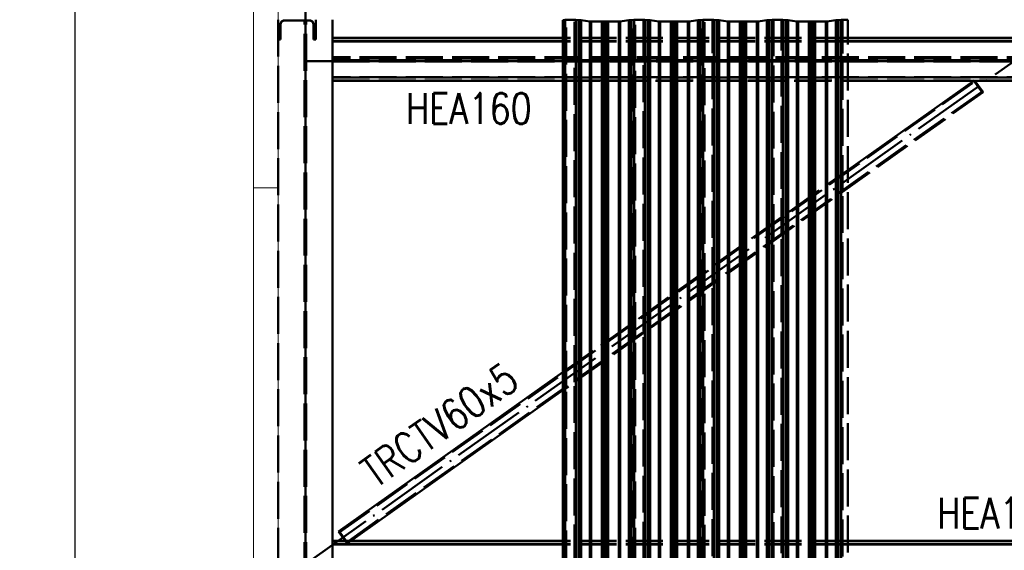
# Paper-space layout 'Layout1' of a CAD drawing. Extents: x -2 to 1033, y -36 to 596.
# Tile 57 of 126: x 335 to 415, y 387 to 430. Entities that reach past the tile are written whole.
import ezdxf

# ---------------------------------------------------------------- set-up
doc = ezdxf.new("R2010")
doc.units = 0
for name, pattern in [('ACAD_ISO02W100', [15, 12, -3]), ('ACAD_ISO04W100', [30.5, 24, -3, 0.5, -3]), ('HP_01_CER_B', [8, 5, -1, 1, -1])]:
    doc.linetypes.add(name, pattern=pattern)
doc.layers.get('0').update_dxf_attribs({"linetype": 'CONTINUOUS'})
doc.layers.get('DEFPOINTS').update_dxf_attribs({"color": 132, "linetype": 'CONTINUOUS'})
for name, color, linetype, lineweight in [('SS_KOTY', 3, 'CONTINUOUS', 25), ('SS_OSY_025', 7, 'HP_01_CER_B', 25), ('SS_PODKLADY_PANELY', 9, 'CONTINUOUS', 13), ('SS_POPIS_PROFILU', 13, 'CONTINUOUS', 25), ('SS_SLOUP ŠTÍTOVÝ', 183, 'CONTINUOUS', 50), ('SS_SLOUPY KRAJNÍ', 143, 'CONTINUOUS', 50), ('SS_VAZNICE', 123, 'CONTINUOUS', 50), ('SS_ZTUŽENÍ STŘECHA', 211, 'CONTINUOUS', 50)]:
    doc.layers.add(name, color=color, linetype=linetype, lineweight=lineweight)
doc.layers.add('SS_PLECHY', color=7, linetype='CONTINUOUS', lineweight=50, true_color=0xb47846)
doc.styles.add('ROMANS', font='romans.shx', dxfattribs={"width": 0.8})
doc.styles.add('romans.shx', font='romans.shx', dxfattribs={"height": 5})
doc.dimstyles.new('A-1_(2.5)_50AS', dxfattribs={"dimtxt": 2.5, "dimasz": 2, "dimexe": 1, "dimexo": 2, "dimgap": 0, "dimtad": 0, "dimdec": 1, "dimlfac": 50, "dimrnd": 1, "dimtxsty": 'ROMANS', "dimblk1": 'OBLIQUE', "dimblk2": 'OBLIQUE', "dimsah": 1, "dimcen": 2, "dimclrd": 256, "dimclre": 256, "dimclrt": 256, "dimadec": 1, "dimazin": 2, "dimtfac": 0.714286, "dimtdec": 1, "dimtmove": 0, "dimatfit": 3, "dimldrblk": 'OPEN', "dimfxl": 1, "dimtvp": 1.142857, "dimtfill": 1, "dimtolj": 1, "dimlwd": -1, "dimlwe": -1, "dimarcsym": 0})

# ---------------------------------------------------------------- blocks, each defined once
blk = doc.blocks.new('_Oblique')
at = {"color": 0, "linetype": 'ByBlock', "lineweight": -2}
blk.add_line((-0.5, -0.5), (0.5, 0.5), dxfattribs=at)
blk = doc.blocks.new('*D108')
at = {"layer": 'DEFPOINTS', "color": 0, "transparency": 16777216}
for p in [(339.851, 488.738), (358.529, 488.738), (358.529, 380.738)]:
    blk.add_point(p, dxfattribs=at)
at = {"layer": 'SS_KOTY', "transparency": 16777216}
for p, q in [((356.529, 488.738), (338.851, 488.738)), ((339.851, 380.738), (339.851, 488.738)), ((356.529, 380.738), (338.851, 380.738))]:
    blk.add_line(p, q, dxfattribs=at)
at = {"layer": 'SS_KOTY', "transparency": 16777216, "xscale": 2, "yscale": 2, "zscale": 2}
for p, rotation in [((339.851, 488.738), 90), ((339.851, 380.738), 270)]:
    blk.add_blockref('_Oblique', p, dxfattribs=dict(at, rotation=rotation))
at = {"layer": 'SS_KOTY', "transparency": 16777216, "insert": (336.994, 434.738), "char_height": 2.5, "attachment_point": 5, "rotation": 90, "style": 'ROMANS', "bg_fill": 3, "box_fill_scale": 1.1, "bg_fill_color": 256, "bg_fill_true_color": 13158600, "bg_fill_transparency": 0}
blk.add_mtext('\\A1;5400', dxfattribs=at)
blk = doc.blocks.new('_OPEN')
at = {"color": 0, "linetype": 'ByBlock'}
for p, q in [((-1, 0.167), (0, 0)), ((0, 0), (-1, -0.167)), ((0, 0), (-1, 0))]:
    blk.add_line(p, q, dxfattribs=at)

psp = doc.layouts.get("Layout1")

# ---------------------------------------------------------------- linework, layer by layer
at = {"layer": 'SS_PLECHY', "color": 5, "linetype": 'Continuous', "ltscale": 0.25}
for p, q in [((379.5896, 429.9324), (379.4272, 429.9093)), ((379.4439, 429.9083), (379.4272, 429.9093)), ((379.4272, 429.9093), (379.4272, 339.9532)), ((379.6063, 429.9313), (379.4439, 429.9083)), ((379.4439, 429.9083), (379.4439, 339.9522)), ((379.6063, 429.9313), (379.6063, 339.9753)), ((380.369, 429.936), (379.6981, 429.936)), ((380.6725, 429.9013), (380.4608, 429.9313)), ((380.4608, 429.9313), (380.4608, 339.9753)), ((380.6892, 429.9023), (380.4775, 429.9324)), ((380.6725, 429.9013), (380.6725, 339.9452)), ((380.8521, 429.8906), (380.7195, 429.8973)), ((380.7195, 429.8973), (380.7195, 339.9412)), ((380.8616, 429.8922), (380.7289, 429.8989)), ((380.8521, 429.8906), (380.8521, 339.9345)), ((381.5986, 429.7868), (380.8919, 429.8872)), ((380.8919, 429.8872), (380.8919, 339.9311)), ((381.6153, 429.7879), (380.9086, 429.8882)), ((381.5986, 429.7868), (381.5986, 339.8307)), ((382.585, 429.7832), (381.7071, 429.7832)), ((382.585, 429.7814), (381.7071, 429.7814)), ((381.7071, 429.7814), (381.7071, 339.8253)), ((382.585, 429.7814), (382.585, 339.8253)), ((382.7585, 429.7923), (382.6477, 429.7851)), ((382.7699, 429.7907), (382.6591, 429.7835)), ((382.6591, 429.7835), (382.6591, 339.8274)), ((382.7699, 429.7907), (382.7699, 339.8346)), ((383.006, 429.7835), (382.8952, 429.7907)), ((382.8952, 429.7907), (382.8952, 339.8346)), ((383.0174, 429.7851), (382.9065, 429.7923)), ((383.006, 429.7835), (383.006, 339.8274)), ((383.958, 429.7832), (383.08, 429.7832)), ((383.958, 429.7814), (383.08, 429.7814)), ((383.08, 429.7814), (383.08, 339.8253)), ((383.958, 429.7814), (383.958, 339.8253)), ((384.7565, 429.8882), (384.0498, 429.7879)), ((384.7732, 429.8872), (384.0665, 429.7868)), ((384.0665, 429.7868), (384.0665, 339.8307)), ((384.7732, 429.8872), (384.7732, 339.9311)), ((384.9361, 429.8989), (384.8035, 429.8922)), ((384.9456, 429.8973), (384.8129, 429.8906)), ((384.8129, 429.8906), (384.8129, 339.9345)), ((384.9456, 429.8973), (384.9456, 339.9412)), ((385.1876, 429.9324), (384.9759, 429.9023)), ((385.2043, 429.9313), (384.9926, 429.9013)), ((384.9926, 429.9013), (384.9926, 339.9452)), ((385.2043, 429.9313), (385.2043, 339.9753)), ((385.967, 429.936), (385.2961, 429.936)), ((386.2705, 429.9013), (386.0588, 429.9313)), ((386.0588, 429.9313), (386.0588, 339.9753)), ((386.2872, 429.9023), (386.0755, 429.9324)), ((386.2705, 429.9013), (386.2705, 339.9452)), ((386.4501, 429.8906), (386.3175, 429.8973)), ((386.3175, 429.8973), (386.3175, 339.9412)), ((386.4596, 429.8922), (386.3269, 429.8989)), ((386.4501, 429.8906), (386.4501, 339.9345)), ((387.1966, 429.7868), (386.4899, 429.8872)), ((386.4899, 429.8872), (386.4899, 339.9311)), ((387.2133, 429.7879), (386.5066, 429.8882)), ((387.1966, 429.7868), (387.1966, 339.8307)), ((388.183, 429.7832), (387.3051, 429.7832)), ((388.183, 429.7814), (387.3051, 429.7814)), ((387.3051, 429.7814), (387.3051, 339.8253)), ((388.183, 429.7814), (388.183, 339.8253)), ((388.3565, 429.7923), (388.2457, 429.7851)), ((388.3679, 429.7907), (388.2571, 429.7835)), ((388.2571, 429.7835), (388.2571, 339.8274)), ((388.3679, 429.7907), (388.3679, 339.8346)), ((388.604, 429.7835), (388.4932, 429.7907)), ((388.4932, 429.7907), (388.4932, 339.8346)), ((388.6154, 429.7851), (388.5045, 429.7923)), ((388.604, 429.7835), (388.604, 339.8274)), ((389.556, 429.7832), (388.678, 429.7832)), ((389.556, 429.7814), (388.678, 429.7814)), ((388.678, 429.7814), (388.678, 339.8253)), ((389.556, 429.7814), (389.556, 339.8253)), ((390.3545, 429.8882), (389.6478, 429.7879)), ((390.3712, 429.8872), (389.6645, 429.7868)), ((389.6645, 429.7868), (389.6645, 339.8307)), ((390.3712, 429.8872), (390.3712, 339.9311)), ((390.5341, 429.8989), (390.4015, 429.8922)), ((390.5436, 429.8973), (390.4109, 429.8906)), ((390.4109, 429.8906), (390.4109, 339.9345)), ((390.5436, 429.8973), (390.5436, 339.9412)), ((390.7856, 429.9324), (390.5739, 429.9023)), ((390.8023, 429.9313), (390.5906, 429.9013)), ((390.5906, 429.9013), (390.5906, 339.9452)), ((390.8023, 429.9313), (390.8023, 339.9753)), ((391.565, 429.936), (390.8941, 429.936)), ((391.8685, 429.9013), (391.6568, 429.9313)), ((391.6568, 429.9313), (391.6568, 339.9753)), ((391.8852, 429.9023), (391.6735, 429.9324)), ((391.8685, 429.9013), (391.8685, 339.9452)), ((392.0481, 429.8906), (391.9155, 429.8973)), ((391.9155, 429.8973), (391.9155, 339.9412)), ((392.0576, 429.8922), (391.9249, 429.8989)), ((392.0481, 429.8906), (392.0481, 339.9345)), ((392.7946, 429.7868), (392.0879, 429.8872)), ((392.0879, 429.8872), (392.0879, 339.9311)), ((392.8113, 429.7879), (392.1046, 429.8882)), ((392.7946, 429.7868), (392.7946, 339.8307)), ((393.781, 429.7832), (392.9031, 429.7832)), ((393.781, 429.7814), (392.9031, 429.7814)), ((392.9031, 429.7814), (392.9031, 339.8253)), ((393.781, 429.7814), (393.781, 339.8253)), ((393.9545, 429.7923), (393.8437, 429.7851)), ((393.9659, 429.7907), (393.8551, 429.7835)), ((393.8551, 429.7835), (393.8551, 339.8274)), ((393.9659, 429.7907), (393.9659, 339.8346)), ((394.202, 429.7835), (394.0912, 429.7907)), ((394.0912, 429.7907), (394.0912, 339.8346)), ((394.2134, 429.7851), (394.1025, 429.7923)), ((394.202, 429.7835), (394.202, 339.8274)), ((395.154, 429.7832), (394.276, 429.7832)), ((395.154, 429.7814), (394.276, 429.7814)), ((394.276, 429.7814), (394.276, 339.8253)), ((395.154, 429.7814), (395.154, 339.8253)), ((395.9525, 429.8882), (395.2458, 429.7879)), ((395.9692, 429.8872), (395.2625, 429.7868)), ((395.2625, 429.7868), (395.2625, 339.8307)), ((395.9692, 429.8872), (395.9692, 339.9311)), ((396.1321, 429.8989), (395.9995, 429.8922)), ((396.1416, 429.8973), (396.0089, 429.8906)), ((396.0089, 429.8906), (396.0089, 339.9345)), ((396.1416, 429.8973), (396.1416, 339.9412)), ((396.3836, 429.9324), (396.1719, 429.9023)), ((396.4003, 429.9313), (396.1886, 429.9013)), ((396.1886, 429.9013), (396.1886, 339.9452)), ((396.4003, 429.9313), (396.4003, 339.9753)), ((397.163, 429.936), (396.4921, 429.936)), ((397.4665, 429.9013), (397.2548, 429.9313)), ((397.2548, 429.9313), (397.2548, 339.9753)), ((397.4832, 429.9023), (397.2715, 429.9324)), ((397.4665, 429.9013), (397.4665, 339.9452)), ((397.6461, 429.8906), (397.5135, 429.8973)), ((397.5135, 429.8973), (397.5135, 339.9412)), ((397.6556, 429.8922), (397.5229, 429.8989)), ((397.6461, 429.8906), (397.6461, 339.9345)), ((398.3926, 429.7868), (397.6859, 429.8872)), ((397.6859, 429.8872), (397.6859, 339.9311)), ((398.4093, 429.7879), (397.7026, 429.8882)), ((398.3926, 429.7868), (398.3926, 339.8307)), ((399.379, 429.7832), (398.5011, 429.7832)), ((399.379, 429.7814), (398.5011, 429.7814)), ((398.5011, 429.7814), (398.5011, 339.8253)), ((399.379, 429.7814), (399.379, 339.8253)), ((399.5525, 429.7923), (399.4417, 429.7851)), ((399.5639, 429.7907), (399.4531, 429.7835)), ((399.4531, 429.7835), (399.4531, 339.8274)), ((399.5639, 429.7907), (399.5639, 339.8346)), ((399.8, 429.7835), (399.6892, 429.7907)), ((399.6892, 429.7907), (399.6892, 339.8346)), ((399.8114, 429.7851), (399.7005, 429.7923)), ((399.8, 429.7835), (399.8, 339.8274)), ((400.752, 429.7832), (399.874, 429.7832)), ((400.752, 429.7814), (399.874, 429.7814)), ((399.874, 429.7814), (399.874, 339.8253)), ((400.752, 429.7814), (400.752, 339.8253)), ((401.5505, 429.8882), (400.8438, 429.7879)), ((401.5672, 429.8872), (400.8605, 429.7868)), ((400.8605, 429.7868), (400.8605, 339.8307)), ((401.5672, 429.8872), (401.5672, 339.9311)), ((401.7301, 429.8989), (401.5975, 429.8922)), ((401.7396, 429.8973), (401.6069, 429.8906)), ((401.6069, 429.8906), (401.6069, 339.9345)), ((401.7396, 429.8973), (401.7396, 339.9412)), ((401.9816, 429.9324), (401.7699, 429.9023)), ((401.9983, 429.9313), (401.7866, 429.9013)), ((401.7866, 429.9013), (401.7866, 339.9452)), ((401.9983, 429.9313), (401.9983, 339.9753)), ((402.5255, 429.936), (402.0901, 429.936)), ((402.5255, 429.936), (402.5255, 429.9378))]:
    psp.add_line(p, q, dxfattribs=at)
at = {"layer": 'SS_PLECHY', "color": 5, "linetype": 'ACAD_ISO02W100', "ltscale": 0.25}
for p, q in [((379.5896, 339.9763), (379.5896, 429.9324)), ((379.6981, 429.936), (379.6981, 429.9378)), ((379.6981, 400.0498), (379.6981, 429.936)), ((380.369, 429.936), (380.369, 429.9378)), ((380.369, 400.526), (380.369, 429.936)), ((380.4775, 339.9763), (380.4775, 429.9324)), ((380.6892, 339.9462), (380.6892, 429.9023)), ((380.7289, 339.9428), (380.7289, 429.8989)), ((380.8616, 339.9361), (380.8616, 429.8922)), ((380.9086, 339.9321), (380.9086, 429.8882)), ((381.6153, 339.8318), (381.6153, 429.7879)), ((381.7071, 429.7832), (381.7071, 429.7814)), ((382.585, 429.7832), (382.585, 429.7814)), ((382.6477, 339.829), (382.6477, 429.7851)), ((382.7585, 339.8362), (382.7585, 429.7923)), ((382.9065, 339.8362), (382.9065, 429.7923)), ((383.0174, 339.829), (383.0174, 429.7851)), ((383.08, 429.7832), (383.08, 429.7814)), ((383.958, 429.7832), (383.958, 429.7814)), ((384.0498, 339.8318), (384.0498, 429.7879)), ((384.7565, 339.9321), (384.7565, 429.8882)), ((384.8035, 339.9361), (384.8035, 429.8922)), ((384.9361, 339.9428), (384.9361, 429.8989)), ((384.9759, 339.9462), (384.9759, 429.9023)), ((385.1876, 339.9763), (385.1876, 429.9324)), ((385.2961, 429.936), (385.2961, 429.9378)), ((385.2961, 404.0239), (385.2961, 429.936)), ((385.967, 429.936), (385.967, 429.9378)), ((385.967, 404.5001), (385.967, 429.936)), ((386.0755, 339.9763), (386.0755, 429.9324)), ((386.2872, 339.9462), (386.2872, 429.9023)), ((386.3269, 339.9428), (386.3269, 429.8989)), ((386.4596, 339.9361), (386.4596, 429.8922)), ((386.5066, 339.9321), (386.5066, 429.8882)), ((387.2133, 339.8318), (387.2133, 429.7879)), ((387.3051, 429.7832), (387.3051, 429.7814)), ((388.183, 429.7832), (388.183, 429.7814)), ((388.2457, 339.829), (388.2457, 429.7851)), ((388.3565, 339.8362), (388.3565, 429.7923)), ((388.5045, 339.8362), (388.5045, 429.7923)), ((388.6154, 339.829), (388.6154, 429.7851)), ((388.678, 429.7832), (388.678, 429.7814)), ((389.556, 429.7832), (389.556, 429.7814)), ((389.6478, 339.8318), (389.6478, 429.7879)), ((390.3545, 339.9321), (390.3545, 429.8882)), ((390.4015, 339.9361), (390.4015, 429.8922)), ((390.5341, 339.9428), (390.5341, 429.8989)), ((390.5739, 339.9462), (390.5739, 429.9023)), ((390.7856, 339.9763), (390.7856, 429.9324)), ((390.8941, 429.936), (390.8941, 429.9378)), ((390.8941, 407.9979), (390.8941, 429.936)), ((391.565, 429.936), (391.565, 429.9378)), ((391.565, 408.4741), (391.565, 429.936)), ((391.6735, 339.9763), (391.6735, 429.9324)), ((391.8852, 339.9462), (391.8852, 429.9023)), ((391.9249, 339.9428), (391.9249, 429.8989)), ((392.0576, 339.9361), (392.0576, 429.8922)), ((392.1046, 339.9321), (392.1046, 429.8882)), ((392.8113, 339.8318), (392.8113, 429.7879)), ((392.9031, 429.7832), (392.9031, 429.7814)), ((393.781, 429.7832), (393.781, 429.7814)), ((393.8437, 339.829), (393.8437, 429.7851)), ((393.9545, 339.8362), (393.9545, 429.7923)), ((394.1025, 339.8362), (394.1025, 429.7923)), ((394.2134, 339.829), (394.2134, 429.7851)), ((394.276, 429.7832), (394.276, 429.7814)), ((395.154, 429.7832), (395.154, 429.7814)), ((395.2458, 339.8318), (395.2458, 429.7879)), ((395.9525, 339.9321), (395.9525, 429.8882)), ((395.9995, 339.9361), (395.9995, 429.8922)), ((396.1321, 339.9428), (396.1321, 429.8989)), ((396.1719, 339.9462), (396.1719, 429.9023)), ((396.3836, 339.9763), (396.3836, 429.9324)), ((396.4921, 429.936), (396.4921, 429.9378)), ((396.4921, 411.972), (396.4921, 429.936)), ((397.163, 429.936), (397.163, 429.9378)), ((397.163, 412.4482), (397.163, 429.936)), ((397.2715, 339.9763), (397.2715, 429.9324)), ((397.4832, 339.9462), (397.4832, 429.9023)), ((397.5229, 339.9428), (397.5229, 429.8989)), ((397.6556, 339.9361), (397.6556, 429.8922)), ((397.7026, 339.9321), (397.7026, 429.8882)), ((398.4093, 339.8318), (398.4093, 429.7879)), ((398.5011, 429.7832), (398.5011, 429.7814)), ((399.379, 429.7832), (399.379, 429.7814)), ((399.4417, 339.829), (399.4417, 429.7851)), ((399.5525, 339.8362), (399.5525, 429.7923)), ((399.7005, 339.8362), (399.7005, 429.7923)), ((399.8114, 339.829), (399.8114, 429.7851)), ((399.874, 429.7832), (399.874, 429.7814)), ((400.752, 429.7832), (400.752, 429.7814)), ((400.8438, 339.8318), (400.8438, 429.7879)), ((401.5505, 339.9321), (401.5505, 429.8882)), ((401.5975, 339.9361), (401.5975, 429.8922)), ((401.7301, 339.9428), (401.7301, 429.8989)), ((401.7699, 339.9462), (401.7699, 429.9023)), ((401.9816, 339.9763), (401.9816, 429.9324)), ((402.0901, 429.936), (402.0901, 429.9378)), ((402.0901, 415.946), (402.0901, 429.936)), ((402.5255, 375.4355), (402.5255, 429.936)), ((402.0901, 375.1264), (402.0901, 415.946)), ((397.163, 371.6286), (397.163, 412.4482)), ((396.4921, 371.1524), (396.4921, 411.972)), ((391.565, 367.6545), (391.565, 408.4741)), ((390.8941, 367.1783), (390.8941, 407.9979)), ((385.967, 363.6805), (385.967, 404.5001)), ((385.2961, 363.2043), (385.2961, 404.0239)), ((380.369, 359.7064), (380.369, 400.526)), ((379.6981, 359.2302), (379.6981, 400.0498))]:
    psp.add_line(p, q, dxfattribs=at)
at = {"layer": 'SS_PLECHY', "color": 5, "linetype": 'Continuous', "ltscale": 0.25, "extrusion": (-9.24557e-12, 0.9956, 0.093704)}
psp.add_arc((-379.6981, -40.2856, 428.034), 0.13, 270, 326.575189, dxfattribs=at)
at = {"layer": 'SS_PLECHY', "color": 5, "linetype": 'Continuous', "ltscale": 0.25, "extrusion": (-1.08412e-11, 0.9956, 0.093704)}
psp.add_arc((-379.6981, -40.2856, 428.034), 0.11, 270, 326.575189, dxfattribs=at)
at = {"layer": 'SS_PLECHY', "color": 5, "linetype": 'Continuous', "ltscale": 0.25, "extrusion": (4.83128e-12, 0.9956, 0.093704)}
psp.add_arc((-380.369, -40.2856, 428.034), 0.13, 213.424811, 270, dxfattribs=at)
at = {"layer": 'SS_PLECHY', "color": 5, "linetype": 'Continuous', "ltscale": 0.25, "extrusion": (5.35407e-12, 0.9956, 0.093704)}
psp.add_arc((-380.369, -40.2856, 428.034), 0.11, 213.424811, 270, dxfattribs=at)
at = {"layer": 'SS_PLECHY', "color": 5, "linetype": 'Continuous', "ltscale": 0.25, "extrusion": (7.55779e-12, -0.9956, -0.093704)}
psp.add_arc((380.781, -40.2839, -428.0164), 0.13, 118.264004, 146.575189, dxfattribs=at)
at = {"layer": 'SS_PLECHY', "color": 5, "linetype": 'Continuous', "ltscale": 0.25, "extrusion": (9.08712e-12, -0.9956, -0.093704)}
psp.add_arc((380.781, -40.2839, -428.0164), 0.11, 118.264004, 146.575189, dxfattribs=at)
at = {"layer": 'SS_PLECHY', "color": 5, "linetype": 'Continuous', "ltscale": 0.25, "extrusion": (6.48651e-12, 0.9956, 0.093704)}
psp.add_arc((-380.8001, -40.2814, 427.9901), 0.11, 213.424811, 241.735996, dxfattribs=at)
at = {"layer": 'SS_PLECHY', "color": 5, "linetype": 'Continuous', "ltscale": 0.25, "extrusion": (5.80129e-12, 0.9956, 0.093704)}
psp.add_arc((-380.8001, -40.2814, 427.9901), 0.13, 213.424811, 241.735996, dxfattribs=at)
at = {"layer": 'SS_PLECHY', "color": 5, "linetype": 'Continuous', "ltscale": 0.25, "extrusion": (3.44127e-12, -0.9956, -0.093704)}
psp.add_arc((381.7071, -40.2732, -427.9025), 0.13, 90, 146.575189, dxfattribs=at)
at = {"layer": 'SS_PLECHY', "color": 5, "linetype": 'Continuous', "ltscale": 0.25, "extrusion": (4.67097e-12, -0.9956, -0.093704)}
psp.add_arc((381.7071, -40.2732, -427.9025), 0.11, 90, 146.575189, dxfattribs=at)
at = {"layer": 'SS_PLECHY', "color": 5, "linetype": 'Continuous', "ltscale": 0.25, "extrusion": (-1.78243e-12, -0.9956, -0.093704)}
psp.add_arc((382.585, -40.2732, -427.9025), 0.11, 55.299117, 90, dxfattribs=at)
at = {"layer": 'SS_PLECHY', "color": 5, "linetype": 'Continuous', "ltscale": 0.25, "extrusion": (-9.11217e-13, -0.9956, -0.093704)}
psp.add_arc((382.585, -40.2732, -427.9025), 0.13, 55.299117, 90, dxfattribs=at)
at = {"layer": 'SS_PLECHY', "color": 5, "linetype": 'Continuous', "ltscale": 0.25, "extrusion": (-1.02312e-12, 0.9956, 0.093704)}
psp.add_arc((-382.8325, -40.2721, 427.8913), 0.13, 235.299117, 304.700883, dxfattribs=at)
at = {"layer": 'SS_PLECHY', "color": 5, "linetype": 'Continuous', "ltscale": 0.25, "extrusion": (-1.21954e-12, 0.9956, 0.093704)}
psp.add_arc((-382.8325, -40.2721, 427.8913), 0.11, 235.299117, 304.700883, dxfattribs=at)
at = {"layer": 'SS_PLECHY', "color": 5, "linetype": 'Continuous', "ltscale": 0.25, "extrusion": (8.20082e-13, -0.9956, -0.093704)}
psp.add_arc((383.08, -40.2732, -427.9025), 0.13, 90, 124.700883, dxfattribs=at)
at = {"layer": 'SS_PLECHY', "color": 5, "linetype": 'Continuous', "ltscale": 0.25, "extrusion": (1.7207e-12, -0.9956, -0.093704)}
psp.add_arc((383.08, -40.2732, -427.9025), 0.11, 90, 124.700883, dxfattribs=at)
at = {"layer": 'SS_PLECHY', "color": 5, "linetype": 'Continuous', "ltscale": 0.25, "extrusion": (-1.77142e-12, -0.9956, -0.093704)}
psp.add_arc((383.958, -40.2732, -427.9025), 0.11, 33.424811, 90, dxfattribs=at)
at = {"layer": 'SS_PLECHY', "color": 5, "linetype": 'Continuous', "ltscale": 0.25, "extrusion": (-1.395e-12, -0.9956, -0.093704)}
psp.add_arc((383.958, -40.2732, -427.9025), 0.13, 33.424811, 90, dxfattribs=at)
at = {"layer": 'SS_PLECHY', "color": 5, "linetype": 'Continuous', "ltscale": 0.25, "extrusion": (-4.80356e-12, 0.9956, 0.093704)}
psp.add_arc((-384.865, -40.2814, 427.9901), 0.13, 298.264004, 326.575189, dxfattribs=at)
at = {"layer": 'SS_PLECHY', "color": 5, "linetype": 'Continuous', "ltscale": 0.25, "extrusion": (-5.67409e-12, 0.9956, 0.093704)}
psp.add_arc((-384.865, -40.2814, 427.9901), 0.11, 298.264004, 326.575189, dxfattribs=at)
at = {"layer": 'SS_PLECHY', "color": 5, "linetype": 'Continuous', "ltscale": 0.25, "extrusion": (-4.82676e-12, -0.9956, -0.093704)}
psp.add_arc((384.8841, -40.2839, -428.0164), 0.11, 33.424811, 61.735996, dxfattribs=at)
at = {"layer": 'SS_PLECHY', "color": 5, "linetype": 'Continuous', "ltscale": 0.25, "extrusion": (-4.57974e-12, -0.9956, -0.093704)}
psp.add_arc((384.8841, -40.2839, -428.0164), 0.13, 33.424811, 61.735996, dxfattribs=at)
at = {"layer": 'SS_PLECHY', "color": 5, "linetype": 'Continuous', "ltscale": 0.25, "extrusion": (-5.96025e-12, 0.9956, 0.093704)}
psp.add_arc((-385.2961, -40.2856, 428.034), 0.13, 270, 326.575189, dxfattribs=at)
at = {"layer": 'SS_PLECHY', "color": 5, "linetype": 'Continuous', "ltscale": 0.25, "extrusion": (-6.95852e-12, 0.9956, 0.093704)}
psp.add_arc((-385.2961, -40.2856, 428.034), 0.11, 270, 326.575189, dxfattribs=at)
at = {"layer": 'SS_PLECHY', "color": 5, "linetype": 'Continuous', "ltscale": 0.25, "extrusion": (3.08935e-12, 0.9956, 0.093704)}
psp.add_arc((-385.967, -40.2856, 428.034), 0.13, 213.424811, 270, dxfattribs=at)
at = {"layer": 'SS_PLECHY', "color": 5, "linetype": 'Continuous', "ltscale": 0.25, "extrusion": (3.28899e-12, 0.9956, 0.093704)}
psp.add_arc((-385.967, -40.2856, 428.034), 0.11, 213.424811, 270, dxfattribs=at)
at = {"layer": 'SS_PLECHY', "color": 5, "linetype": 'Continuous', "ltscale": 0.25, "extrusion": (4.27247e-12, -0.9956, -0.093704)}
psp.add_arc((386.379, -40.2839, -428.0164), 0.13, 118.264004, 146.575189, dxfattribs=at)
at = {"layer": 'SS_PLECHY', "color": 5, "linetype": 'Continuous', "ltscale": 0.25, "extrusion": (5.20449e-12, -0.9956, -0.093704)}
psp.add_arc((386.379, -40.2839, -428.0164), 0.11, 118.264004, 146.575189, dxfattribs=at)
at = {"layer": 'SS_PLECHY', "color": 5, "linetype": 'Continuous', "ltscale": 0.25, "extrusion": (3.47977e-12, 0.9956, 0.093704)}
psp.add_arc((-386.3981, -40.2814, 427.9901), 0.11, 213.424811, 241.735996, dxfattribs=at)
at = {"layer": 'SS_PLECHY', "color": 5, "linetype": 'Continuous', "ltscale": 0.25, "extrusion": (3.25708e-12, 0.9956, 0.093704)}
psp.add_arc((-386.3981, -40.2814, 427.9901), 0.13, 213.424811, 241.735996, dxfattribs=at)
at = {"layer": 'SS_PLECHY', "color": 5, "linetype": 'Continuous', "ltscale": 0.25, "extrusion": (1.55946e-13, -0.9956, -0.093704)}
psp.add_arc((387.3051, -40.2732, -427.9025), 0.13, 90, 146.575189, dxfattribs=at)
at = {"layer": 'SS_PLECHY', "color": 5, "linetype": 'Continuous', "ltscale": 0.25, "extrusion": (7.88342e-13, -0.9956, -0.093704)}
psp.add_arc((387.3051, -40.2732, -427.9025), 0.11, 90, 146.575189, dxfattribs=at)
at = {"layer": 'SS_PLECHY', "color": 5, "linetype": 'Continuous', "ltscale": 0.25, "extrusion": (-2.7621e-13, -0.9956, -0.093704)}
psp.add_arc((388.183, -40.2732, -427.9025), 0.11, 55.299117, 90, dxfattribs=at)
at = {"layer": 'SS_PLECHY', "color": 5, "linetype": 'Continuous', "ltscale": 0.25, "extrusion": (3.63246e-13, -0.9956, -0.093704)}
psp.add_arc((388.183, -40.2732, -427.9025), 0.13, 55.299117, 90, dxfattribs=at)
at = {"layer": 'SS_PLECHY', "color": 5, "linetype": 'Continuous', "ltscale": 0.25, "extrusion": (-1.53005e-13, 0.9956, 0.093704)}
psp.add_arc((-388.4305, -40.2721, 427.8913), 0.13, 235.299117, 304.700883, dxfattribs=at)
at = {"layer": 'SS_PLECHY', "color": 5, "linetype": 'Continuous', "ltscale": 0.25, "extrusion": (5.31636e-13, 0.9956, 0.093704)}
psp.add_arc((-388.4305, -40.2721, 427.8913), 0.11, 235.299117, 304.700883, dxfattribs=at)
at = {"layer": 'SS_PLECHY', "color": 5, "linetype": 'Continuous', "ltscale": 0.25, "extrusion": (-1.20196e-13, -0.9956, -0.093704)}
psp.add_arc((388.678, -40.2732, -427.9025), 0.13, 90, 124.700883, dxfattribs=at)
at = {"layer": 'SS_PLECHY', "color": 5, "linetype": 'Continuous', "ltscale": 0.25, "extrusion": (-3.06897e-13, -0.9956, -0.093704)}
psp.add_arc((388.678, -40.2732, -427.9025), 0.11, 90, 124.700883, dxfattribs=at)
at = {"layer": 'SS_PLECHY', "color": 5, "linetype": 'Continuous', "ltscale": 0.25, "extrusion": (2.93651e-13, -0.9956, -0.093704)}
psp.add_arc((389.556, -40.2732, -427.9025), 0.11, 33.424811, 90, dxfattribs=at)
at = {"layer": 'SS_PLECHY', "color": 5, "linetype": 'Continuous', "ltscale": 0.25, "extrusion": (3.52384e-13, -0.9956, -0.093704)}
psp.add_arc((389.556, -40.2732, -427.9025), 0.13, 33.424811, 90, dxfattribs=at)
at = {"layer": 'SS_PLECHY', "color": 5, "linetype": 'Continuous', "ltscale": 0.25, "extrusion": (-1.51829e-12, 0.9956, 0.093704)}
psp.add_arc((-390.463, -40.2814, 427.9901), 0.13, 298.264004, 326.575189, dxfattribs=at)
at = {"layer": 'SS_PLECHY', "color": 5, "linetype": 'Continuous', "ltscale": 0.25, "extrusion": (-1.84607e-12, 0.9956, 0.093704)}
psp.add_arc((-390.463, -40.2814, 427.9901), 0.11, 298.264004, 326.575189, dxfattribs=at)
at = {"layer": 'SS_PLECHY', "color": 5, "linetype": 'Continuous', "ltscale": 0.25, "extrusion": (-1.82003e-12, -0.9956, -0.093704)}
psp.add_arc((390.4821, -40.2839, -428.0164), 0.11, 33.424811, 61.735996, dxfattribs=at)
at = {"layer": 'SS_PLECHY', "color": 5, "linetype": 'Continuous', "ltscale": 0.25, "extrusion": (-1.99549e-12, -0.9956, -0.093704)}
psp.add_arc((390.4821, -40.2839, -428.0164), 0.13, 33.424811, 61.735996, dxfattribs=at)
at = {"layer": 'SS_PLECHY', "color": 5, "linetype": 'Continuous', "ltscale": 0.25, "extrusion": (-2.67495e-12, 0.9956, 0.093704)}
psp.add_arc((-390.8941, -40.2856, 428.034), 0.13, 270, 326.575189, dxfattribs=at)
at = {"layer": 'SS_PLECHY', "color": 5, "linetype": 'Continuous', "ltscale": 0.25, "extrusion": (-3.07589e-12, 0.9956, 0.093704)}
psp.add_arc((-390.8941, -40.2856, 428.034), 0.11, 270, 326.575189, dxfattribs=at)
at = {"layer": 'SS_PLECHY', "color": 5, "linetype": 'Continuous', "ltscale": 0.25, "extrusion": (1.34196e-12, 0.9956, 0.093704)}
psp.add_arc((-391.565, -40.2856, 428.034), 0.13, 213.424811, 270, dxfattribs=at)
at = {"layer": 'SS_PLECHY', "color": 5, "linetype": 'Continuous', "ltscale": 0.25, "extrusion": (1.23034e-12, 0.9956, 0.093704)}
psp.add_arc((-391.565, -40.2856, 428.034), 0.11, 213.424811, 270, dxfattribs=at)
at = {"layer": 'SS_PLECHY', "color": 5, "linetype": 'Continuous', "ltscale": 0.25, "extrusion": (1.03337e-12, -0.9956, -0.093704)}
psp.add_arc((391.977, -40.2839, -428.0164), 0.13, 118.264004, 146.575189, dxfattribs=at)
at = {"layer": 'SS_PLECHY', "color": 5, "linetype": 'Continuous', "ltscale": 0.25, "extrusion": (1.32185e-12, -0.9956, -0.093704)}
psp.add_arc((391.977, -40.2839, -428.0164), 0.11, 118.264004, 146.575189, dxfattribs=at)
at = {"layer": 'SS_PLECHY', "color": 5, "linetype": 'Continuous', "ltscale": 0.25, "extrusion": (4.73028e-13, 0.9956, 0.093704)}
psp.add_arc((-391.9961, -40.2814, 427.9901), 0.11, 213.424811, 241.735996, dxfattribs=at)
at = {"layer": 'SS_PLECHY', "color": 5, "linetype": 'Continuous', "ltscale": 0.25, "extrusion": (7.12943e-13, 0.9956, 0.093704)}
psp.add_arc((-391.9961, -40.2814, 427.9901), 0.13, 213.424811, 241.735996, dxfattribs=at)
at = {"layer": 'SS_PLECHY', "color": 5, "linetype": 'Continuous', "ltscale": 0.25, "extrusion": (-3.12932e-12, -0.9956, -0.093704)}
psp.add_arc((392.9031, -40.2732, -427.9025), 0.13, 90, 146.575189, dxfattribs=at)
at = {"layer": 'SS_PLECHY', "color": 5, "linetype": 'Continuous', "ltscale": 0.25, "extrusion": (-3.09425e-12, -0.9956, -0.093704)}
psp.add_arc((392.9031, -40.2732, -427.9025), 0.11, 90, 146.575189, dxfattribs=at)
at = {"layer": 'SS_PLECHY', "color": 5, "linetype": 'Continuous', "ltscale": 0.25, "extrusion": (1.28141e-12, -0.9956, -0.093704)}
psp.add_arc((393.781, -40.2732, -427.9025), 0.11, 55.299117, 90, dxfattribs=at)
at = {"layer": 'SS_PLECHY', "color": 5, "linetype": 'Continuous', "ltscale": 0.25, "extrusion": (1.68125e-12, -0.9956, -0.093704)}
psp.add_arc((393.781, -40.2732, -427.9025), 0.13, 55.299117, 90, dxfattribs=at)
at = {"layer": 'SS_PLECHY', "color": 5, "linetype": 'Continuous', "ltscale": 0.25, "extrusion": (1.7529e-12, 0.9956, 0.093704)}
psp.add_arc((-394.0285, -40.2721, 427.8913), 0.13, 235.299117, 304.700883, dxfattribs=at)
at = {"layer": 'SS_PLECHY', "color": 5, "linetype": 'Continuous', "ltscale": 0.25, "extrusion": (2.08082e-12, 0.9956, 0.093704)}
psp.add_arc((-394.0285, -40.2721, 427.8913), 0.11, 235.299117, 304.700883, dxfattribs=at)
at = {"layer": 'SS_PLECHY', "color": 5, "linetype": 'Continuous', "ltscale": 0.25, "extrusion": (-1.68568e-12, -0.9956, -0.093704)}
psp.add_arc((394.276, -40.2732, -427.9025), 0.13, 90, 124.700883, dxfattribs=at)
at = {"layer": 'SS_PLECHY', "color": 5, "linetype": 'Continuous', "ltscale": 0.25, "extrusion": (-1.81585e-12, -0.9956, -0.093704)}
psp.add_arc((394.276, -40.2732, -427.9025), 0.11, 90, 124.700883, dxfattribs=at)
at = {"layer": 'SS_PLECHY', "color": 5, "linetype": 'Continuous', "ltscale": 0.25, "extrusion": (2.35873e-12, -0.9956, -0.093704)}
psp.add_arc((395.154, -40.2732, -427.9025), 0.11, 33.424811, 90, dxfattribs=at)
at = {"layer": 'SS_PLECHY', "color": 5, "linetype": 'Continuous', "ltscale": 0.25, "extrusion": (2.09974e-12, -0.9956, -0.093704)}
psp.add_arc((395.154, -40.2732, -427.9025), 0.13, 33.424811, 90, dxfattribs=at)
at = {"layer": 'SS_PLECHY', "color": 5, "linetype": 'Continuous', "ltscale": 0.25, "extrusion": (1.76703e-12, 0.9956, 0.093704)}
psp.add_arc((-396.061, -40.2814, 427.9901), 0.13, 298.264004, 326.575189, dxfattribs=at)
at = {"layer": 'SS_PLECHY', "color": 5, "linetype": 'Continuous', "ltscale": 0.25, "extrusion": (2.03656e-12, 0.9956, 0.093704)}
psp.add_arc((-396.061, -40.2814, 427.9901), 0.11, 298.264004, 326.575189, dxfattribs=at)
at = {"layer": 'SS_PLECHY', "color": 5, "linetype": 'Continuous', "ltscale": 0.25, "extrusion": (1.18674e-12, -0.9956, -0.093704)}
psp.add_arc((396.0801, -40.2839, -428.0164), 0.11, 33.424811, 61.735996, dxfattribs=at)
at = {"layer": 'SS_PLECHY', "color": 5, "linetype": 'Continuous', "ltscale": 0.25, "extrusion": (5.08609e-13, -0.9956, -0.093704)}
psp.add_arc((396.0801, -40.2839, -428.0164), 0.13, 33.424811, 61.735996, dxfattribs=at)
at = {"layer": 'SS_PLECHY', "color": 5, "linetype": 'Continuous', "ltscale": 0.25, "extrusion": (6.10349e-13, 0.9956, 0.093704)}
psp.add_arc((-396.4921, -40.2856, 428.034), 0.13, 270, 326.575189, dxfattribs=at)
at = {"layer": 'SS_PLECHY', "color": 5, "linetype": 'Continuous', "ltscale": 0.25, "extrusion": (8.06743e-13, 0.9956, 0.093704)}
psp.add_arc((-396.4921, -40.2856, 428.034), 0.11, 270, 326.575189, dxfattribs=at)
at = {"layer": 'SS_PLECHY', "color": 5, "linetype": 'Continuous', "ltscale": 0.25, "extrusion": (-3.47717e-13, 0.9956, 0.093704)}
psp.add_arc((-397.163, -40.2856, 428.034), 0.13, 213.424811, 270, dxfattribs=at)
at = {"layer": 'SS_PLECHY', "color": 5, "linetype": 'Continuous', "ltscale": 0.25, "extrusion": (-7.66548e-13, 0.9956, 0.093704)}
psp.add_arc((-397.163, -40.2856, 428.034), 0.11, 213.424811, 270, dxfattribs=at)
at = {"layer": 'SS_PLECHY', "color": 5, "linetype": 'Continuous', "ltscale": 0.25, "extrusion": (-2.29813e-12, -0.9956, -0.093704)}
psp.add_arc((397.575, -40.2839, -428.0164), 0.13, 118.264004, 146.575189, dxfattribs=at)
at = {"layer": 'SS_PLECHY', "color": 5, "linetype": 'Continuous', "ltscale": 0.25, "extrusion": (-2.56074e-12, -0.9956, -0.093704)}
psp.add_arc((397.575, -40.2839, -428.0164), 0.11, 118.264004, 146.575189, dxfattribs=at)
at = {"layer": 'SS_PLECHY', "color": 5, "linetype": 'Continuous', "ltscale": 0.25, "extrusion": (-2.53374e-12, 0.9956, 0.093704)}
psp.add_arc((-397.5941, -40.2814, 427.9901), 0.11, 213.424811, 241.735996, dxfattribs=at)
at = {"layer": 'SS_PLECHY', "color": 5, "linetype": 'Continuous', "ltscale": 0.25, "extrusion": (-1.82331e-12, 0.9956, 0.093704)}
psp.add_arc((-397.5941, -40.2814, 427.9901), 0.13, 213.424811, 241.735996, dxfattribs=at)
at = {"layer": 'SS_PLECHY', "color": 5, "linetype": 'Continuous', "ltscale": 0.25, "extrusion": (-6.40441e-12, -0.9956, -0.093704)}
psp.add_arc((398.5011, -40.2732, -427.9025), 0.13, 90, 146.575189, dxfattribs=at)
at = {"layer": 'SS_PLECHY', "color": 5, "linetype": 'Continuous', "ltscale": 0.25, "extrusion": (-6.96478e-12, -0.9956, -0.093704)}
psp.add_arc((398.5011, -40.2732, -427.9025), 0.11, 90, 146.575189, dxfattribs=at)
at = {"layer": 'SS_PLECHY', "color": 5, "linetype": 'Continuous', "ltscale": 0.25, "extrusion": (2.83905e-12, -0.9956, -0.093704)}
psp.add_arc((399.379, -40.2732, -427.9025), 0.11, 55.299117, 90, dxfattribs=at)
at = {"layer": 'SS_PLECHY', "color": 5, "linetype": 'Continuous', "ltscale": 0.25, "extrusion": (2.99925e-12, -0.9956, -0.093704)}
psp.add_arc((399.379, -40.2732, -427.9025), 0.13, 55.299117, 90, dxfattribs=at)
at = {"layer": 'SS_PLECHY', "color": 5, "linetype": 'Continuous', "ltscale": 0.25, "extrusion": (2.9268e-12, 0.9956, 0.093704)}
psp.add_arc((-399.6265, -40.2721, 427.8913), 0.13, 235.299117, 304.700883, dxfattribs=at)
at = {"layer": 'SS_PLECHY', "color": 5, "linetype": 'Continuous', "ltscale": 0.25, "extrusion": (3.44854e-12, 0.9956, 0.093704)}
psp.add_arc((-399.6265, -40.2721, 427.8913), 0.11, 235.299117, 304.700883, dxfattribs=at)
at = {"layer": 'SS_PLECHY', "color": 5, "linetype": 'Continuous', "ltscale": 0.25, "extrusion": (-3.12982e-12, -0.9956, -0.093704)}
psp.add_arc((399.874, -40.2732, -427.9025), 0.13, 90, 124.700883, dxfattribs=at)
at = {"layer": 'SS_PLECHY', "color": 5, "linetype": 'Continuous', "ltscale": 0.25, "extrusion": (-2.94738e-12, -0.9956, -0.093704)}
psp.add_arc((399.874, -40.2732, -427.9025), 0.11, 90, 124.700883, dxfattribs=at)
at = {"layer": 'SS_PLECHY', "color": 5, "linetype": 'Continuous', "ltscale": 0.25, "extrusion": (4.41739e-12, -0.9956, -0.093704)}
psp.add_arc((400.752, -40.2732, -427.9025), 0.11, 33.424811, 90, dxfattribs=at)
at = {"layer": 'SS_PLECHY', "color": 5, "linetype": 'Continuous', "ltscale": 0.25, "extrusion": (3.84168e-12, -0.9956, -0.093704)}
psp.add_arc((400.752, -40.2732, -427.9025), 0.13, 33.424811, 90, dxfattribs=at)
at = {"layer": 'SS_PLECHY', "color": 5, "linetype": 'Continuous', "ltscale": 0.25, "extrusion": (4.93363e-12, 0.9956, 0.093704)}
psp.add_arc((-401.659, -40.2814, 427.9901), 0.13, 298.264004, 326.575189, dxfattribs=at)
at = {"layer": 'SS_PLECHY', "color": 5, "linetype": 'Continuous', "ltscale": 0.25, "extrusion": (5.83351e-12, 0.9956, 0.093704)}
psp.add_arc((-401.659, -40.2814, 427.9901), 0.11, 298.264004, 326.575189, dxfattribs=at)
at = {"layer": 'SS_PLECHY', "color": 5, "linetype": 'Continuous', "ltscale": 0.25, "extrusion": (4.19348e-12, -0.9956, -0.093704)}
psp.add_arc((401.6781, -40.2839, -428.0164), 0.11, 33.424811, 61.735996, dxfattribs=at)
at = {"layer": 'SS_PLECHY', "color": 5, "linetype": 'Continuous', "ltscale": 0.25, "extrusion": (3.06067e-12, -0.9956, -0.093704)}
psp.add_arc((401.6781, -40.2839, -428.0164), 0.13, 33.424811, 61.735996, dxfattribs=at)
at = {"layer": 'SS_PLECHY', "color": 5, "linetype": 'Continuous', "ltscale": 0.25, "extrusion": (3.88543e-12, 0.9956, 0.093704)}
psp.add_arc((-402.0901, -40.2856, 428.034), 0.13, 270, 326.575189, dxfattribs=at)
at = {"layer": 'SS_PLECHY', "color": 5, "linetype": 'Continuous', "ltscale": 0.25, "extrusion": (4.68934e-12, 0.9956, 0.093704)}
psp.add_arc((-402.0901, -40.2856, 428.034), 0.11, 270, 326.575189, dxfattribs=at)
at = {"layer": 'SS_SLOUP ŠTÍTOVÝ', "color": 3, "linetype": 'ACAD_ISO02W100', "ltscale": 0.25}
for p, q in [((359.101, 429.79), (359.1888, 429.5778)), ((359.3688, 429.9378), (359.3688, 428.3378)), ((359.1888, 429.5778), (359.1888, 428.3378)), ((359.3688, 428.3378), (359.1888, 428.3378))]:
    psp.add_line(p, q, dxfattribs=at)
at = {"layer": 'SS_SLOUPY KRAJNÍ', "color": 1, "linetype": 'Continuous', "ltscale": 0.25}
psp.add_line((360.7288, 429.9378), (360.7288, 381.5378), dxfattribs=at)
at = {"layer": 'SS_VAZNICE', "color": 1, "linetype": 'Continuous', "ltscale": 0.25}
for p, q in [((379.4272, 428.4548), (360.7289, 428.4548)), ((379.4272, 428.438), (360.7289, 428.438)), ((379.4272, 428.1869), (360.7289, 428.1869)), ((379.4272, 428.17), (360.7289, 428.17)), ((470.9288, 428.4548), (402.5255, 428.4548)), ((470.9288, 428.438), (402.5255, 428.438)), ((470.9288, 428.1869), (402.5255, 428.1869)), ((470.9288, 428.17), (402.5255, 428.17)), ((360.7289, 424.9841), (379.4272, 424.9841)), ((402.5255, 424.9841), (470.9288, 424.9841)), ((361.7554, 387.6352), (360.7289, 387.6352)), ((361.7674, 387.6184), (360.7289, 387.6184)), ((379.4272, 387.6184), (362.1868, 387.6184)), ((379.4272, 387.6352), (362.2105, 387.6352)), ((469.8472, 387.6352), (402.5255, 387.6352)), ((469.8709, 387.6184), (402.5255, 387.6184)), ((379.4272, 387.3673), (360.7289, 387.3673)), ((379.4272, 387.3504), (360.7289, 387.3504)), ((470.9288, 387.3673), (402.5255, 387.3673)), ((470.9288, 387.3504), (402.5255, 387.3504))]:
    psp.add_line(p, q, dxfattribs=at)
at = {"layer": 'SS_VAZNICE', "color": 3, "linetype": 'ACAD_ISO02W100', "ltscale": 0.25}
for p, q in [((402.5255, 428.4548), (379.4272, 428.4548)), ((402.5255, 428.438), (379.4272, 428.438)), ((402.5255, 428.1869), (379.4272, 428.1869)), ((402.5255, 428.17), (379.4272, 428.17)), ((470.9288, 426.9048), (360.7289, 426.9048)), ((470.9288, 426.7853), (360.7289, 426.7853)), ((360.7289, 426.6536), (470.9288, 426.6536)), ((360.7289, 426.5342), (470.9288, 426.5342)), ((470.9288, 425.2689), (360.7289, 425.2689)), ((360.7289, 425.2521), (470.9288, 425.2521)), ((360.7289, 425.0009), (470.9288, 425.0009)), ((379.4272, 424.9841), (402.5255, 424.9841)), ((362.2105, 387.6352), (361.7554, 387.6352)), ((362.1868, 387.6184), (361.7674, 387.6184)), ((402.5255, 387.6352), (379.4272, 387.6352)), ((402.5255, 387.6184), (379.4272, 387.6184)), ((402.5255, 387.3673), (379.4272, 387.3673)), ((402.5255, 387.3504), (379.4272, 387.3504))]:
    psp.add_line(p, q, dxfattribs=at)
at = {"layer": 'SS_ZTUŽENÍ STŘECHA', "color": 1, "linetype": 'Continuous', "ltscale": 0.25}
for p, q in [((402.5255, 417.7268), (412.7484, 424.9841)), ((413.4491, 424.0099), (412.7575, 424.9841)), ((412.8168, 424.91), (412.8612, 424.9415)), ((413.5024, 424.0476), (412.8376, 424.9841)), ((413.44, 424.126), (412.8612, 424.9415)), ((413.3957, 424.0945), (412.8168, 424.91)), ((413.44, 424.126), (413.3957, 424.0945)), ((413.4491, 424.0099), (413.4979, 424.0445)), ((413.4979, 424.0445), (413.5024, 424.0476)), ((361.2133, 388.3989), (379.4272, 401.3291)), ((361.9079, 387.4204), (379.4272, 399.8575)), ((361.2133, 388.3989), (361.9079, 387.4204))]:
    psp.add_line(p, q, dxfattribs=at)
at = {"layer": 'SS_ZTUŽENÍ STŘECHA', "color": 3, "linetype": 'ACAD_ISO02W100', "ltscale": 0.25}
for p, q in [((412.7484, 424.9841), (412.7545, 424.9884)), ((412.7545, 424.9884), (412.7484, 424.9841)), ((412.7545, 424.9884), (412.8077, 425.0261)), ((412.7575, 424.9841), (412.7545, 424.9884)), ((412.8376, 424.9841), (412.8077, 425.0261)), ((361.2756, 388.3205), (412.8168, 424.91)), ((413.3957, 424.0945), (361.8545, 387.5051)), ((413.5024, 424.0476), (379.4272, 399.8575)), ((379.4272, 401.3291), (402.5255, 417.7268)), ((361.2665, 388.4367), (361.9611, 387.4582)), ((361.2756, 388.3205), (361.8545, 387.5051)), ((361.32, 388.352), (361.8988, 387.5366)), ((361.8545, 387.5051), (361.8988, 387.5366))]:
    psp.add_line(p, q, dxfattribs=at)

# ---------------------------------------------------------------- texts
at = {"layer": 'SS_POPIS_PROFILU', "color": 13, "style": 'romans.shx', "width": 0.8}
for p in [(366.6957, 421.4841), (409.78, 388.6352)]:
    psp.add_text('HEA160', height=2.5, dxfattribs=at).set_placement(p)
psp.add_text('TRCTV60x5', height=2.5, rotation=35.371178, dxfattribs=at).set_placement((364.2333, 391.8389))

# ---------------------------------------------------------------- dimensions: what is measured, and where the dimension line sits
at = {"layer": 'SS_KOTY'}
dim = psp.add_linear_dim(base=(339.8512, 488.7378), p1=(358.5288, 380.7378), p2=(358.5288, 488.7378), angle=90, dimstyle='A-1_(2.5)_50AS', override={"dimtmove": 1}, dxfattribs=at)
dim.commit()
dim.dimension.update_dxf_attribs({"geometry": '*D108', "text_midpoint": (336.9941, 434.7378)})

# ---------------------------------------------------------------- next in the draw order: linework, layer by layer
at = {"layer": 'SS_OSY_025', "linetype": 'ACAD_ISO04W100', "ltscale": 0.25}
psp.add_line((358.5288, 330.4655), (358.5288, 530.5986), dxfattribs=at)
at = {"layer": 'SS_PODKLADY_PANELY', "color": 9, "linetype": 'Continuous', "ltscale": 0.25}
for p, q in [((354.3311, 416.2847), (354.3311, 442.7909)), ((356.3311, 442.7909), (356.3311, 416.2847)), ((356.3311, 416.2847), (354.3311, 416.2847)), ((354.3311, 342.8378), (354.3311, 416.2847)), ((356.3311, 416.2847), (356.3311, 342.8378))]:
    psp.add_line(p, q, dxfattribs=at)
at = {"layer": 'SS_SLOUP ŠTÍTOVÝ', "color": 3, "linetype": 'ACAD_ISO02W100', "ltscale": 0.25}
for p, q in [((356.5088, 429.5778), (356.5967, 429.79)), ((356.5967, 429.79), (356.8088, 429.8778)), ((358.8888, 429.8778), (356.8088, 429.8778)), ((358.8888, 429.8778), (359.101, 429.79)), ((356.5088, 428.3378), (356.5088, 429.5778)), ((356.5088, 428.3378), (356.3288, 428.3378))]:
    psp.add_line(p, q, dxfattribs=at)
at = {"layer": 'SS_SLOUP ŠTÍTOVÝ', "color": 7, "linetype": 'ACAD_ISO04W100', "ltscale": 0.25}
psp.add_line((357.8488, 429.9378), (357.8488, 429.9378), dxfattribs=at)
at = {"layer": 'SS_SLOUP ŠTÍTOVÝ', "color": 3, "linetype": 'ACAD_ISO02W100', "ltscale": 0.25}
for centre, start, end in [((356.8088, 429.5778), 90, 180), ((358.8888, 429.5778), 0, 90)]:
    psp.add_arc(centre, 0.3, start, end, dxfattribs=at)
at = {"layer": 'SS_SLOUPY KRAJNÍ', "color": 7, "linetype": 'ACAD_ISO04W100', "ltscale": 0.25}
for p, q in [((358.5288, 429.9378), (358.5288, 514.9378)), ((358.5288, 344.9378), (358.5288, 429.9378))]:
    psp.add_line(p, q, dxfattribs=at)
at = {"layer": 'SS_SLOUPY KRAJNÍ', "color": 3, "linetype": 'ACAD_ISO02W100', "ltscale": 0.25}
for p, q in [((356.3288, 429.9378), (356.3288, 347.0378)), ((358.4588, 347.0378), (358.4588, 429.9378)), ((358.5988, 347.0378), (358.5988, 429.9378))]:
    psp.add_line(p, q, dxfattribs=at)
at = {"layer": 'SS_VAZNICE', "color": 7, "linetype": 'ACAD_ISO04W100', "ltscale": 0.25}
psp.add_line((358.5288, 426.577), (473.5288, 426.577), dxfattribs=at)
at = {"layer": 'SS_ZTUŽENÍ STŘECHA', "color": 7, "linetype": 'ACAD_ISO04W100', "ltscale": 0.25}
psp.add_line((358.5288, 385.7574), (416.0288, 426.577), dxfattribs=at)

doc.saveas('drawing.dxf')
